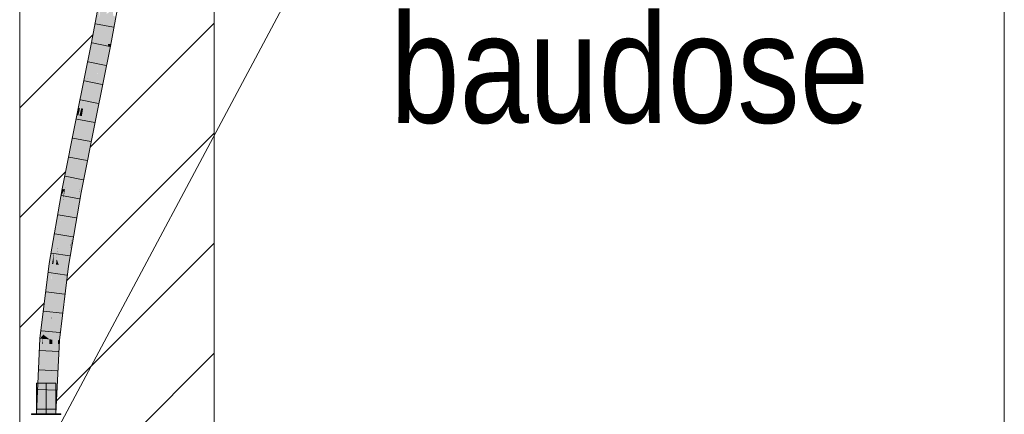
# Model space of a CAD drawing. Extents: x -720 to 300, y 62 to 1162.
# Tile 122 of 143: x 164 to 177, y 788 to 793. Entities that reach past the tile are written whole.
import ezdxf
from ezdxf.lldxf.tags import DXFTag

# ---------------------------------------------------------------- set-up
doc = ezdxf.new("R2010")
doc.units = 0
doc.layers.get('0').update_dxf_attribs({"lineweight": 13})
for name, color, linetype, lineweight, true_color in [('E_Detail_Beschriftung', 7, 'Continuous', 13, 0x009900), ('E_Detail_Wandschraffur', 7, 'Continuous', 5, 0xc0c0c0), ('E_Leerrohr 25-A06G942U8I', 7, 'Continuous', 9, 0xff8000), ('E_Leerrohr 25-Shading', 7, 'Continuous', 9, 0xff8000)]:
    doc.layers.add(name, color=color, linetype=linetype, lineweight=lineweight, true_color=true_color)
doc.layers.add('E_Detail_Linie_Text_Bem', color=7, linetype='Continuous', lineweight=13)
doc.styles.get("Standard").update_dxf_attribs({"font": 'ARIALN.TTF'})
tags = doc.linetypes.add('fein_strichliert', pattern=[4, 1, -2, 1]).pattern_tags.tags
tags[8:9] = [DXFTag(74, 4), DXFTag(75, 0), DXFTag(340, '0'), DXFTag(46, 0.0), DXFTag(50, 0.0), DXFTag(44, 0.0), DXFTag(45, 0.0)]
tags[6:7] = [DXFTag(74, 4), DXFTag(75, 0), DXFTag(340, '0'), DXFTag(46, 0.0), DXFTag(50, 0.0), DXFTag(44, 0.0), DXFTag(45, 0.0)]
tags[4:5] = [DXFTag(74, 4), DXFTag(75, 0), DXFTag(340, '0'), DXFTag(46, 0.0), DXFTag(50, 0.0), DXFTag(44, 0.0), DXFTag(45, 0.0)]
tags = doc.linetypes.add('fein_strichliert-A06G942X8I', pattern=[4, 1, -2, 1]).pattern_tags.tags
tags[8:9] = [DXFTag(74, 4), DXFTag(75, 0), DXFTag(340, '0'), DXFTag(46, 0.0), DXFTag(50, 0.0), DXFTag(44, 0.0), DXFTag(45, 0.0)]
tags[6:7] = [DXFTag(74, 4), DXFTag(75, 0), DXFTag(340, '0'), DXFTag(46, 0.0), DXFTag(50, 0.0), DXFTag(44, 0.0), DXFTag(45, 0.0)]
tags[4:5] = [DXFTag(74, 4), DXFTag(75, 0), DXFTag(340, '0'), DXFTag(46, 0.0), DXFTag(50, 0.0), DXFTag(44, 0.0), DXFTag(45, 0.0)]
tags = doc.linetypes.add('STRICHPUNKT2-A06G942V8I', pattern=[12.7, 6.35, -3.175, 0, -3.175]).pattern_tags.tags
tags[10:11] = [DXFTag(74, 4), DXFTag(75, 0), DXFTag(340, '0'), DXFTag(46, 0.0), DXFTag(50, 0.0), DXFTag(44, 0.0), DXFTag(45, 0.0)]
tags[8:9] = [DXFTag(74, 4), DXFTag(75, 0), DXFTag(340, '0'), DXFTag(46, 0.0), DXFTag(50, 0.0), DXFTag(44, 0.0), DXFTag(45, 0.0)]
tags[6:7] = [DXFTag(74, 4), DXFTag(75, 0), DXFTag(340, '0'), DXFTag(46, 0.0), DXFTag(50, 0.0), DXFTag(44, 0.0), DXFTag(45, 0.0)]
tags[4:5] = [DXFTag(74, 4), DXFTag(75, 0), DXFTag(340, '0'), DXFTag(46, 0.0), DXFTag(50, 0.0), DXFTag(44, 0.0), DXFTag(45, 0.0)]

# ---------------------------------------------------------------- blocks, each defined once
blk = doc.blocks.new('Shading-A06G93Y98I', base_point=(164.311, 821.664))
at = {"layer": 'E_Leerrohr 25-Shading', "color": 43, "true_color": 0xd7ab7f}
for points in [[(164.914, 792.796), (164.963, 793.263), (164.878, 792.803)], [(164.914, 792.796), (164.969, 793.093), (164.963, 793.263), (164.984, 793.259)], [(164.97, 793.1), (164.969, 793.093), (164.999, 793.256)], [(165.092, 792.784), (165.129, 792.781), (165.158, 793.142), (165.195, 793.139)], [(164.716, 791.959), (164.878, 792.803), (164.709, 791.959)], [(164.878, 792.803), (164.716, 791.959), (164.914, 792.796), (164.823, 792.348)], [(164.823, 792.348), (164.829, 792.368), (164.914, 792.796)], [(165.006, 792.167), (165.124, 792.755), (164.969, 792.171), (165.088, 792.762)], [(165.124, 792.755), (165.129, 792.781), (165.088, 792.762), (165.092, 792.784)], [(164.709, 791.864), (164.723, 791.861), (164.829, 792.368), (164.746, 791.955)], [(164.716, 791.959), (164.731, 791.957), (164.823, 792.348), (164.819, 792.327)], [(164.819, 792.327), (164.829, 792.368), (164.823, 792.348)], [(164.936, 791.819), (165.006, 792.167), (164.9, 791.826), (164.969, 792.171)], [(164.709, 791.864), (164.731, 791.957), (164.691, 791.868), (164.716, 791.959)], [(164.691, 791.868), (164.716, 791.959), (164.709, 791.959)], [(164.723, 791.861), (164.727, 791.861), (164.746, 791.955)], [(164.659, 791.594), (164.543, 790.959), (164.727, 791.861), (164.537, 790.913)], [(164.709, 791.864), (164.691, 791.868), (164.591, 791.366)], [(164.687, 791.771), (164.644, 791.531), (164.709, 791.864), (164.659, 791.594)], [(164.709, 791.864), (164.659, 791.594), (164.723, 791.861)], [(164.659, 791.594), (164.727, 791.861), (164.723, 791.861)], [(164.747, 790.873), (164.936, 791.819), (164.804, 791.343), (164.9, 791.826)], [(164.591, 791.366), (164.543, 790.959), (164.687, 791.771)], [(164.644, 791.531), (164.543, 790.959), (164.659, 791.594)], [(164.591, 791.366), (164.573, 791.277), (164.535, 790.913), (164.528, 790.914)], [(164.591, 791.366), (164.535, 790.913), (164.543, 790.959)], [(164.79, 791.263), (164.804, 791.343), (164.711, 790.88)], [(164.747, 790.873), (164.804, 791.343), (164.723, 790.878)], [(164.573, 791.277), (164.501, 790.919), (164.528, 790.914)], [(164.721, 790.878), (164.731, 790.925), (164.711, 790.88), (164.79, 791.263)], [(164.535, 790.913), (164.537, 790.913), (164.543, 790.959)], [(164.723, 790.878), (164.731, 790.925), (164.721, 790.878)], [(164.527, 790.899), (164.486, 790.828), (164.512, 790.768), (164.397, 790.106)], [(164.436, 790.421), (164.486, 790.828), (164.452, 790.616), (164.46, 790.683)], [(164.501, 790.919), (164.486, 790.828), (164.528, 790.914), (164.527, 790.899)], [(164.535, 790.913), (164.527, 790.899), (164.512, 790.769)], [(164.512, 790.768), (164.537, 790.913), (164.535, 790.913)], [(164.527, 790.899), (164.512, 790.768), (164.512, 790.769)], [(164.527, 790.899), (164.535, 790.913), (164.528, 790.914)], [(164.546, 789.929), (164.546, 789.929), (164.711, 790.88), (164.721, 790.878)], [(164.578, 789.924), (164.582, 789.924), (164.719, 790.854), (164.691, 790.552)], [(164.721, 790.878), (164.684, 790.676), (164.634, 790.293), (164.613, 790.207)], [(164.721, 790.878), (164.634, 790.293), (164.723, 790.878)], [(164.691, 790.552), (164.747, 790.873), (164.719, 790.854), (164.723, 790.878)], [(164.452, 790.616), (164.46, 790.683), (164.455, 790.655)], [(164.684, 790.676), (164.546, 789.929), (164.613, 790.207)], [(164.372, 789.962), (164.452, 790.616), (164.421, 790.454), (164.455, 790.655)], [(164.397, 790.106), (164.436, 790.421), (164.372, 789.962), (164.452, 790.616)], [(164.421, 790.454), (164.335, 789.96), (164.36, 789.957)], [(164.371, 789.955), (164.421, 790.454), (164.36, 789.957)], [(164.372, 789.962), (164.421, 790.454), (164.371, 789.955)], [(164.578, 789.924), (164.634, 790.293), (164.561, 789.927)], [(164.603, 790.136), (164.634, 790.293), (164.613, 790.207)], [(164.561, 789.927), (164.603, 790.136), (164.546, 789.929), (164.613, 790.207)], [(164.216, 788.995), (164.36, 789.957), (164.335, 789.96)], [(164.216, 788.995), (164.259, 789.045), (164.36, 789.957), (164.332, 789.641)], [(164.332, 789.641), (164.371, 789.955), (164.36, 789.957)], [(164.546, 789.929), (164.428, 788.977), (164.561, 789.927)], [(164.428, 788.977), (164.578, 789.924), (164.561, 789.927)], [(164.428, 788.977), (164.486, 789.141), (164.578, 789.924), (164.549, 789.657)], [(164.549, 789.657), (164.582, 789.924), (164.578, 789.924)], [(164.259, 789.045), (164.216, 788.995), (164.248, 788.992)], [(164.252, 788.991), (164.259, 789.045), (164.248, 788.992)], [(164.486, 789.141), (164.428, 788.977), (164.45, 788.975)], [(164.465, 788.973), (164.486, 789.141), (164.45, 788.975)], [(164.248, 788.992), (164.216, 788.995), (164.171, 788.026)], [(164.171, 788.026), (164.207, 788.026), (164.242, 788.925), (164.249, 788.925)], [(164.249, 788.925), (164.252, 788.991), (164.242, 788.925), (164.248, 788.992)], [(164.45, 788.975), (164.428, 788.977), (164.397, 788.308)], [(164.46, 788.923), (164.397, 788.308), (164.46, 788.876), (164.406, 788.199)], [(164.446, 788.923), (164.397, 788.308), (164.46, 788.923)], [(164.45, 788.975), (164.446, 788.923), (164.465, 788.973), (164.46, 788.923)], [(164.465, 788.973), (164.46, 788.923), (164.463, 788.923)], [(164.46, 788.923), (164.46, 788.876), (164.463, 788.923)], [(164.406, 788.199), (164.421, 788.026), (164.46, 788.876)], [(164.384, 788.026), (164.392, 788.026), (164.397, 788.308), (164.406, 788.199)], [(164.392, 788.026), (164.421, 788.026), (164.406, 788.199)]]:
    blk.add_solid(points, dxfattribs=at)
at = {"layer": 'E_Leerrohr 25-Shading', "color": 31, "true_color": 0xfabd7f}
for points in [[(164.969, 793.093), (165.075, 793.243), (164.999, 793.256)], [(164.969, 793.093), (165.001, 792.779), (165.075, 793.243), (165.073, 793.169)], [(165.073, 793.169), (165.092, 792.784), (165.153, 793.229), (165.158, 793.142)], [(164.969, 793.093), (164.914, 792.796), (164.961, 792.787)], [(165.001, 792.779), (164.969, 793.093), (164.961, 792.787)], [(165.073, 793.169), (165.001, 792.779), (165.073, 793.166), (165.005, 792.778)], [(165.005, 792.778), (165.034, 792.772), (165.073, 793.166), (165.078, 793.076)], [(165.034, 792.772), (165.088, 792.762), (165.078, 793.076), (165.092, 792.784)], [(164.829, 792.368), (164.961, 792.787), (164.914, 792.796)], [(164.829, 792.368), (164.917, 792.358), (164.961, 792.787), (164.954, 792.545)], [(164.954, 792.545), (165.001, 792.779), (164.961, 792.787)], [(164.954, 792.545), (164.964, 792.305), (165.001, 792.779), (165.034, 792.772)], [(164.964, 792.305), (164.969, 792.171), (165.034, 792.772), (165.088, 792.762)], [(164.916, 792.337), (164.9, 791.826), (164.954, 792.537), (164.969, 792.171)], [(164.954, 792.545), (164.917, 792.358), (164.954, 792.537), (164.916, 792.337)], [(164.829, 792.368), (164.746, 791.955), (164.837, 792.367), (164.77, 791.953)], [(164.754, 791.855), (164.814, 791.843), (164.837, 792.367), (164.917, 792.358)], [(164.917, 792.358), (164.814, 791.843), (164.858, 791.834)], [(164.858, 791.834), (164.9, 791.826), (164.912, 792.317), (164.916, 792.337)], [(164.916, 792.337), (164.917, 792.358), (164.912, 792.317)], [(164.746, 791.955), (164.727, 791.861), (164.77, 791.953), (164.754, 791.855)], [(164.754, 791.855), (164.727, 791.861), (164.601, 790.901), (164.537, 790.913)], [(164.624, 790.896), (164.814, 791.843), (164.601, 790.901), (164.754, 791.855)], [(164.711, 790.88), (164.814, 791.843), (164.624, 790.896)], [(164.711, 790.88), (164.804, 791.343), (164.814, 791.843), (164.858, 791.834)], [(164.804, 791.343), (164.9, 791.826), (164.858, 791.834)], [(164.512, 790.768), (164.446, 790.161), (164.537, 790.913), (164.447, 790.161)], [(164.601, 790.901), (164.537, 790.913), (164.49, 790.157), (164.447, 790.161)], [(164.458, 789.942), (164.458, 789.942), (164.601, 790.901), (164.624, 790.896)], [(164.711, 790.88), (164.624, 790.896), (164.546, 789.929), (164.458, 789.942)], [(164.397, 790.106), (164.43, 790.018), (164.512, 790.768)], [(164.397, 790.106), (164.371, 789.955), (164.389, 789.952)], [(164.389, 789.952), (164.422, 789.947), (164.397, 790.106), (164.43, 790.018)], [(164.446, 790.161), (164.43, 790.018), (164.447, 790.161)], [(164.447, 790.161), (164.43, 790.018), (164.49, 790.157), (164.458, 789.942)], [(164.37, 789.92), (164.371, 789.955), (164.337, 788.987), (164.309, 789.007)], [(164.309, 789.007), (164.371, 789.955), (164.332, 789.641)], [(164.339, 788.985), (164.364, 789.406), (164.337, 788.987), (164.37, 789.92)], [(164.365, 789.276), (164.361, 789.148), (164.422, 789.947), (164.458, 789.942)], [(164.428, 788.977), (164.546, 789.929), (164.361, 789.148), (164.458, 789.942)], [(164.389, 789.952), (164.371, 789.955), (164.379, 789.662), (164.364, 789.406)], [(164.389, 789.952), (164.365, 789.276), (164.422, 789.947)], [(164.422, 789.947), (164.458, 789.942), (164.43, 790.018)], [(164.379, 789.662), (164.364, 789.406), (164.365, 789.276), (164.362, 789.235)], [(164.259, 789.045), (164.309, 789.007), (164.332, 789.641)], [(164.34, 788.984), (164.362, 789.235), (164.339, 788.985), (164.364, 789.406)], [(164.34, 788.984), (164.361, 789.148), (164.362, 789.235)], [(164.362, 789.235), (164.361, 789.148), (164.365, 789.276)], [(164.259, 789.045), (164.252, 788.991), (164.264, 788.991)], [(164.264, 788.991), (164.309, 788.987), (164.259, 789.045), (164.309, 789.007)], [(164.361, 789.148), (164.34, 788.984), (164.375, 788.981)], [(164.428, 788.977), (164.361, 789.148), (164.375, 788.981)], [(164.207, 788.026), (164.262, 788.026), (164.249, 788.925)], [(164.262, 788.026), (164.252, 788.991), (164.249, 788.925)], [(164.262, 788.026), (164.296, 788.026), (164.252, 788.991), (164.264, 788.991)], [(164.264, 788.991), (164.296, 788.026), (164.309, 788.987)], [(164.337, 788.984), (164.309, 788.987), (164.335, 788.877), (164.296, 788.026)], [(164.337, 788.987), (164.309, 789.007), (164.337, 788.984), (164.309, 788.987)], [(164.339, 788.984), (164.337, 788.984), (164.338, 788.924), (164.335, 788.877)], [(164.338, 788.924), (164.335, 788.877), (164.384, 788.026), (164.363, 788.026)], [(164.339, 788.985), (164.337, 788.987), (164.339, 788.984), (164.337, 788.984)], [(164.338, 788.924), (164.34, 788.984), (164.339, 788.984)], [(164.343, 788.924), (164.34, 788.984), (164.338, 788.924)], [(164.338, 788.924), (164.384, 788.026), (164.343, 788.924)], [(164.339, 788.984), (164.34, 788.984), (164.339, 788.985)], [(164.34, 788.984), (164.343, 788.924), (164.375, 788.981), (164.377, 788.924)], [(164.343, 788.924), (164.384, 788.026), (164.377, 788.924), (164.397, 788.308)], [(164.397, 788.308), (164.428, 788.977), (164.375, 788.981)], [(164.335, 788.877), (164.296, 788.026), (164.363, 788.026)]]:
    blk.add_solid(points, dxfattribs=at)
at = {"layer": 'E_Leerrohr 25-Shading', "color": 31, "true_color": 0xecb67f}
for points in [[(164.296, 788.42), (164.171, 788.42), (164.296, 788.026), (164.171, 788.026)], [(164.421, 788.42), (164.296, 788.42), (164.421, 788.026), (164.296, 788.026)], [(164.296, 788.026), (164.106, 788.026), (164.296, 788.02), (164.106, 788.02)], [(164.328, 788.026), (164.296, 788.026), (164.328, 788.02), (164.296, 788.02)], [(164.486, 788.02), (164.486, 788.026), (164.328, 788.02), (164.328, 788.026)]]:
    blk.add_solid(points, dxfattribs=at)
blk = doc.blocks.new('Referenz-A06G94308I')
at = {"layer": 'E_Detail_Linie_Text_Bem', "linetype": 'fein_strichliert-A06G942X8I', "ltscale": 0.65}
blk.add_line((176.608, 780.791), (176.608, 842.107), dxfattribs=at)
at = {"layer": 'E_Detail_Linie_Text_Bem', "linetype": 'Continuous', "ltscale": 0.13}
for p, q in [((166.456, 822.68), (166.456, 782.68)), ((163.956, 782.68), (163.956, 810.68))]:
    blk.add_line(p, q, dxfattribs=at)
at = {"layer": 'E_Detail_Linie_Text_Bem', "color": 0, "linetype": 'Continuous', "ltscale": 0.13}
blk.add_line((164.361, 787.68), (167.826, 794.178), dxfattribs=at)
at = {"layer": 'E_Detail_Wandschraffur', "linetype": 'ByBlock', "ltscale": 0.13}
for p, q in [((164.864, 791.459), (166.456, 793.05)), ((163.956, 790.55), (164.545, 791.14)), ((164.872, 788.638), (166.456, 790.222)), ((164.428, 788.194), (164.872, 788.638))]:
    blk.add_line(p, q, dxfattribs=at)
at = {"layer": 'E_Detail_Wandschraffur', "linetype": 'fein_strichliert', "ltscale": 0.13}
for p, q in [((163.956, 791.964), (164.898, 792.906)), ((164.559, 789.739), (166.456, 791.636)), ((163.956, 789.136), (164.272, 789.452)), ((163.956, 786.307), (166.456, 788.807))]:
    blk.add_line(p, q, dxfattribs=at)
at = {"layer": 'E_Leerrohr 25-A06G942U8I', "linetype": 'Continuous', "ltscale": 0.13}
for p, q in [((164.963, 793.263), (164.878, 792.803)), ((165.21, 793.219), (165.124, 792.755)), ((164.93, 793.043), (165.162, 793)), ((164.878, 792.803), (164.691, 791.868)), ((164.885, 792.798), (165.116, 792.753)), ((165.124, 792.755), (164.936, 791.819)), ((164.836, 792.553), (165.067, 792.508)), ((164.787, 792.308), (165.017, 792.263)), ((164.738, 792.064), (164.968, 792.018)), ((164.691, 791.868), (164.501, 790.919)), ((164.689, 791.818), (164.919, 791.772)), ((164.936, 791.819), (164.747, 790.873)), ((164.64, 791.573), (164.87, 791.528)), ((164.591, 791.327), (164.821, 791.283)), ((164.541, 791.082), (164.772, 791.038)), ((164.501, 790.919), (164.335, 789.96)), ((164.494, 790.836), (164.726, 790.793)), ((164.747, 790.873), (164.582, 789.924)), ((164.451, 790.588), (164.683, 790.548)), ((164.408, 790.341), (164.64, 790.303)), ((164.365, 790.093), (164.598, 790.058)), ((164.335, 789.96), (164.216, 788.995)), ((164.582, 789.924), (164.465, 788.973)), ((164.328, 789.845), (164.561, 789.812)), ((164.297, 789.595), (164.53, 789.566)), ((164.266, 789.345), (164.5, 789.32)), ((164.236, 789.095), (164.47, 789.073)), ((164.216, 788.995), (164.171, 788.026)), ((164.465, 788.973), (164.421, 788.026)), ((164.216, 788.843), (164.451, 788.827)), ((164.204, 788.591), (164.439, 788.579)), ((164.171, 788.42), (164.171, 788.026)), ((164.244, 788.42), (164.171, 788.42)), ((164.347, 788.42), (164.244, 788.42)), ((164.421, 788.42), (164.347, 788.42)), ((164.421, 788.026), (164.421, 788.42)), ((164.193, 788.339), (164.427, 788.332)), ((164.106, 788.026), (164.106, 788.02)), ((164.217, 788.026), (164.106, 788.026)), ((164.217, 788.02), (164.106, 788.02)), ((164.244, 788.026), (164.171, 788.026)), ((164.171, 788.026), (164.421, 788.026)), ((164.181, 788.086), (164.416, 788.085)), ((164.374, 788.026), (164.217, 788.026)), ((164.374, 788.02), (164.217, 788.02)), ((164.347, 788.026), (164.244, 788.026)), ((164.421, 788.026), (164.347, 788.026)), ((164.486, 788.026), (164.374, 788.026)), ((164.486, 788.02), (164.374, 788.02)), ((164.486, 788.02), (164.486, 788.026))]:
    blk.add_line(p, q, dxfattribs=at)
at = {"layer": 'E_Leerrohr 25-A06G942U8I', "linetype": 'STRICHPUNKT2-A06G942V8I', "lineweight": 5, "ltscale": 0.13}
blk.add_line((164.296, 788.026), (164.296, 788.42), dxfattribs=at)
at = {"layer": 'E_Detail_Beschriftung', "linetype": 'Continuous', "ltscale": 0.13, "insert": (168.717, 793.169), "char_height": 1.4, "attachment_point": 1}
blk.add_mtext('{\\fArial Narrow;baudose}', dxfattribs=at)

msp = doc.modelspace()

# ---------------------------------------------------------------- block references
at = {"color": 8, "lineweight": 25, "ltscale": 0.25, "true_color": 0x808080}
msp.add_blockref('Referenz-A06G94308I', (0, 0), dxfattribs=at)
msp.add_blockref('Shading-A06G93Y98I', (164.311, 821.664))

doc.saveas('drawing.dxf')
